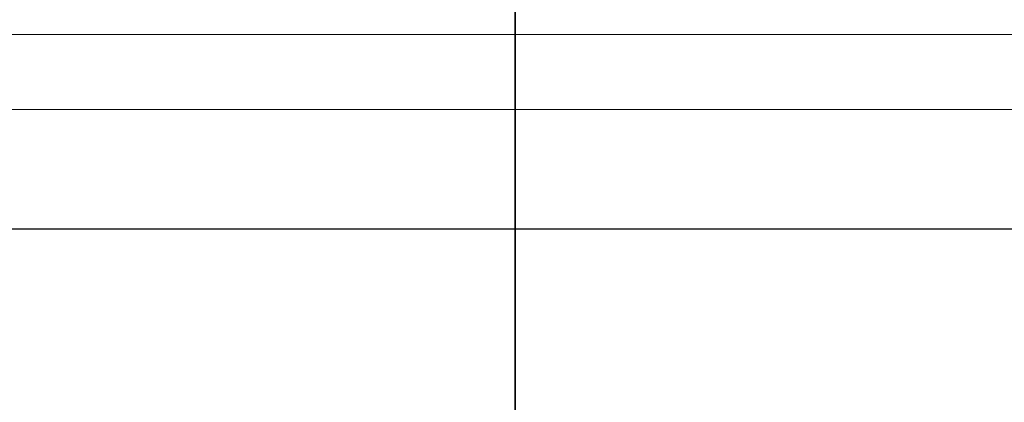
# Model space of a CAD drawing. Header units: millimetres. Extents: x -1465 to 393277, y -3788 to 454312.
# Tile 33 of 106: x 18368 to 18422, y 11919 to 11940. Entities that reach past the tile are written whole.
import ezdxf

# ---------------------------------------------------------------- set-up
doc = ezdxf.new("R2010")
doc.units = ezdxf.units.MM
doc.header["$XCLIPFRAME"] = 2
for name, color, linetype in [('EC-MTR_250-0_7OBJ', 8, 'Continuous'), ('FLUID-Wy2', 8, 'Continuous'), ('FLUID-Wy2-INS', 8, 'Continuous')]:
    doc.layers.add(name, color=color, linetype=linetype)
picture_1 = doc.add_image_def('image1.bmp', size_in_pixel=(951, 911))

msp = doc.modelspace()

# ---------------------------------------------------------------- linework, layer by layer
at = {"layer": 'EC-MTR_250-0_7OBJ', "color": 8, "linetype": 'Continuous', "lineweight": 35, "ltscale": 100}
msp.add_line((18395.127, 11943.602), (18395.127, 11885.102), dxfattribs=at)
at = {"layer": 'FLUID-Wy2', "color": 8, "linetype": 'Continuous', "lineweight": 18, "ltscale": 100}
msp.add_line((19849.948, 11939.217), (17789.948, 11939.217), dxfattribs=at)
at = {"layer": 'FLUID-Wy2', "color": 8, "linetype": 'Continuous', "lineweight": 25, "ltscale": 100}
msp.add_line((19864.948, 11928.61), (17774.948, 11928.61), dxfattribs=at)
at = {"layer": 'FLUID-Wy2-INS', "color": 8, "linetype": 'Continuous', "lineweight": 13, "ltscale": 100}
msp.add_line((19919.948, 11935.125), (17719.948, 11935.125), dxfattribs=at)

# ---------------------------------------------------------------- pictures from other files: only their frames are drawn
at = {"color": 8, "lineweight": 13}
image = msp.add_image(picture_1, insert=(17864.134, 12545.821), size_in_units=(1986.021, 1904.625), rotation=-90, dxfattribs=at)
image.set_boundary_path([(-0.5, -0.5), (950.5, 910.5)])

doc.saveas('drawing.dxf')
